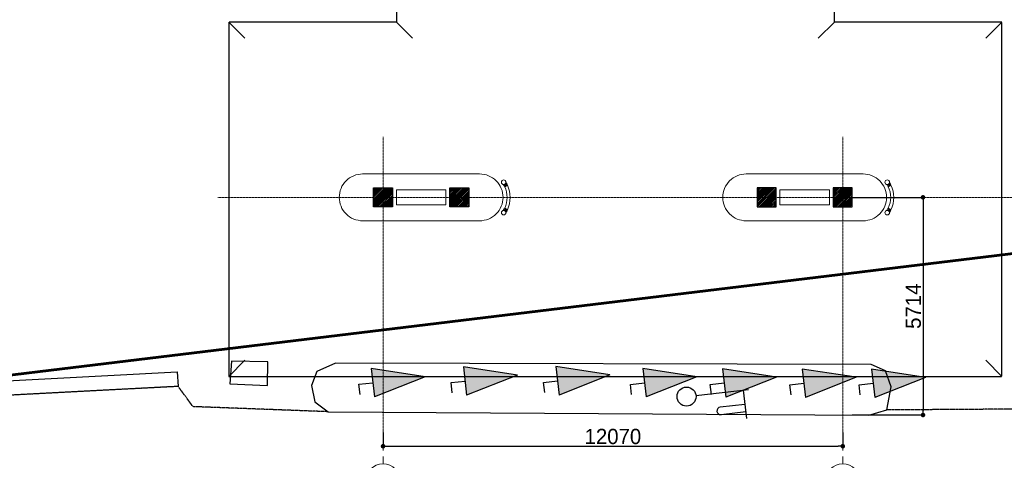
# Model space of a CAD drawing. Header units: feet. Extents: x 1702076 to 1761540, y 4772587 to 4824212.
# Tile 3 of 9: x 1722673 to 1748523, y 4790799 to 4802365. Entities that reach past the tile are written whole.
import ezdxf

# ---------------------------------------------------------------- set-up
doc = ezdxf.new("R2010")
doc.units = ezdxf.units.FT
doc.header["$MEASUREMENT"] = 0
doc.header["$PDMODE"] = 98
doc.header["$PDSIZE"] = 0.3
for name, pattern in [('CENTER2', [1.125, 0.75, -0.125, 0.125, -0.125]), ('DASHED2', [0.375, 0.25, -0.125]), ('HIDDEN-2-1', [3, 2, -1])]:
    doc.linetypes.add(name, pattern=pattern)
for name, color, linetype in [('0001-KOOR', 7, 'Continuous'), ('001-KOOR', 7, 'Continuous'), ('002-BORDUR', 251, 'Continuous'), ('002-SHT', 7, 'HIDDEN-2-1'), ('004-BLANK', 7, 'Continuous'), ('CARCEREBI', 7, 'Continuous'), ('kiparis', 7, 'Continuous'), ('s_sf', 7, 'Continuous'), ('s_tk', 7, 'Continuous'), ('ZOMEBI', 20, 'Continuous')]:
    doc.layers.add(name, color=color, linetype=linetype)
doc.layers.add('001-KR_LINE', color=1, linetype='Continuous', lineweight=60)
doc.layers.add('vid vne razreza', color=7, linetype='Continuous', lineweight=9)
doc.dimstyles.new('ZO M100 Ark', dxfattribs={"dimscale": 8, "dimtxt": 8, "dimasz": 3, "dimexe": 0.5, "dimexo": 0, "dimgap": 2, "dimtad": 1, "dimtoh": 1, "dimdec": 0, "dimlfac": 10, "dimzin": 9, "dimtxsty": 'Standard', "dimblk": 'OBLIQUE', "dimcen": 2.5085, "dimdle": 0.5, "dimclrd": 20, "dimclre": 20, "dimclrt": 20, "dimadec": 0, "dimazin": 0, "dimtfac": 1, "dimtdec": 0, "dimtofl": 0, "dimtmove": 0, "dimatfit": 3, "dimfxl": 1, "dimarcsym": 0})
pattern_1 = [(45, (1733215.84, 4797698.792), (-22.45064, 22.45064), [])]

# ---------------------------------------------------------------- blocks, each defined once
blk = doc.blocks.new('003_kiparis')
at = {"layer": 'kiparis'}
blk.add_hatch(color=96, dxfattribs=at).paths.add_polyline_path([(-0.00075, 0.000735), (0.00075, 0.000735), (0, 0.0035)])
at = {"layer": 'kiparis', "color": 96, "flags": 128}
for points in [[(0, 0.0035), (-0.00075, 0.000735)], [(0, 0.0035), (0.00075, 0.000735)], [(-0.00075, 0.000735), (0.00075, 0.000735)], [(0.000532, 0), (0, 0), (0, 0.000735)]]:
    blk.add_lwpolyline(points, dxfattribs=at)
blk = doc.blocks.new('002_fonarel1')
at = {"layer": '004-BLANK', "flags": 128}
for points in [[(0, 0.0005), (0, 0.003275)], [(0, 0.003), (0.0015, 0.003)], [(0.00075, 0.003), (0.00075, 0.0017)], [(0.00115, 0.003), (0.00115, 0.0017)]]:
    blk.add_lwpolyline(points, dxfattribs=at)
at = {"layer": '004-BLANK'}
blk.add_circle((0, 0), 0.0005, dxfattribs=at)
blk.add_arc((0.00095, 0.0017), 0.0002, 180, 0, dxfattribs=at)
blk = doc.blocks.new('_Dot')
at = {"color": 0, "linetype": 'ByBlock', "lineweight": -2}
blk.add_line((-0.5, 0), (-1, 0), dxfattribs=at)
at = {"color": 0, "linetype": 'ByBlock', "lineweight": 40, "const_width": 0.5}
blk.add_lwpolyline([(-0.25, 0, 1), (0.25, 0, 1)], format="xyb", close=True, dxfattribs=at)
blk = doc.blocks.new('*D5376')
at = {"layer": 'Defpoints', "color": 0, "lineweight": 5, "transparency": 16777216}
for p in [(1732212, 4791530), (1744282, 4791530), (1744282, 4791169)]:
    blk.add_point(p, dxfattribs=at)
at = {"layer": 'ZOMEBI', "color": 5, "lineweight": -2, "transparency": 16777216}
for p, q in [((1732212, 4791530), (1732212, 4791119)), ((1744282, 4791530), (1744282, 4791119)), ((1732332, 4791169), (1744162, 4791169))]:
    blk.add_line(p, q, dxfattribs=at)
at = {"layer": 'ZOMEBI', "color": 5, "lineweight": -2, "transparency": 16777216, "xscale": 120, "yscale": 120, "zscale": 120, "rotation": 180}
blk.add_blockref('_Dot', (1732212, 4791169), dxfattribs=at)
at = {"layer": 'ZOMEBI', "color": 5, "lineweight": -2, "transparency": 16777216, "xscale": 120, "yscale": 120, "zscale": 120}
blk.add_blockref('_Dot', (1744282, 4791169), dxfattribs=at)
at = {"layer": 'ZOMEBI', "color": 5, "lineweight": 5, "transparency": 16777216, "insert": (1738247, 4791422), "char_height": 400, "attachment_point": 5}
blk.add_mtext('12070', dxfattribs=at)
blk = doc.blocks.new('GERZI')
at = {"layer": 'CARCEREBI', "color": 5, "lineweight": 5}
for points in [[(0, 5.8), (0, 3.55)], [(0, 2.85), (0, 2)], [(-2, 0), (-3, 0)], [(2, 0), (3, 0)], [(0, -2), (0, -3)]]:
    blk.add_lwpolyline(points, dxfattribs=at)
blk.add_circle((0, 0), 2, dxfattribs=at)
blk = doc.blocks.new('*D5377')
at = {"layer": 'Defpoints', "color": 0, "lineweight": 5, "transparency": 16777216}
for p in [(1744532, 4797701), (1744532, 4791988), (1746389, 4791988)]:
    blk.add_point(p, dxfattribs=at)
at = {"layer": 'ZOMEBI', "color": 5, "lineweight": -2, "transparency": 16777216}
for p, q in [((1744532, 4797701), (1746439, 4797701)), ((1746389, 4797581), (1746389, 4792108)), ((1744532, 4791988), (1746439, 4791988))]:
    blk.add_line(p, q, dxfattribs=at)
at = {"layer": 'ZOMEBI', "color": 5, "lineweight": -2, "transparency": 16777216, "xscale": 120, "yscale": 120, "zscale": 120}
for p, rotation in [((1746389, 4797701), 90), ((1746389, 4791988), 270)]:
    blk.add_blockref('_Dot', p, dxfattribs=dict(at, rotation=rotation))
at = {"layer": 'ZOMEBI', "color": 5, "lineweight": 5, "transparency": 16777216, "insert": (1746136, 4794844), "char_height": 400, "attachment_point": 5, "rotation": 90}
blk.add_mtext('5714', dxfattribs=at)

msp = doc.modelspace()

# ---------------------------------------------------------------- hatches: boundary and pattern name
at = {"layer": 'vid vne razreza', "lineweight": 9, "ltscale": 0.5}
h = msp.add_hatch(dxfattribs=at)
h.set_pattern_fill('ANSI31', color=256, scale=10)
h.set_pattern_definition(pattern_1)
h.paths.add_polyline_path([(1731962.2, 4797951.2), (1732462.2, 4797951.2), (1732462.2, 4797451.2), (1731962.2, 4797451.2)])
h.paths.add_polyline_path([(1733962.2, 4797951.2), (1734462.2, 4797951.2), (1734462.2, 4797451.2), (1733962.2, 4797451.2)])
h = msp.add_hatch(dxfattribs=at)
h.set_pattern_fill('ANSI31', color=256, scale=10)
h.set_pattern_definition(pattern_1)
h.paths.add_polyline_path([(1744532.2, 4797951.2), (1744032.2, 4797951.2), (1744032.2, 4797451.2), (1744532.2, 4797451.2)])
h.paths.add_polyline_path([(1742532.2, 4797951.2), (1742032.2, 4797951.2), (1742032.2, 4797451.2), (1742532.2, 4797451.2)])

# ---------------------------------------------------------------- linework, layer by layer
at = {"color": 5, "lineweight": 9}
for points in [[(1728162.2, 4802301.2), (1728585, 4801878.4)], [(1732562.2, 4802301.2), (1732985, 4801878.4)], [(1744062.2, 4802301.2), (1743639.3, 4801878.4)], [(1748462.2, 4802301.2), (1748039.3, 4801878.4)], [(1728162.2, 4793001.2), (1728585, 4793424.1)], [(1748462.2, 4793001.2), (1748039.3, 4793424.1)]]:
    msp.add_lwpolyline(points, dxfattribs=at)
at = {"color": 204, "linetype": 'CENTER2', "lineweight": 9, "ltscale": 10}
for points in [[(1732212.2, 4799290.1), (1732212.2, 4791529.7)], [(1744282.2, 4799290.1), (1744282.2, 4791529.7)], [(1727877.5, 4797701.2), (1749148.7, 4797701.2)]]:
    msp.add_lwpolyline(points, dxfattribs=at)
at = {"lineweight": 13, "ltscale": 0.5}
for points in [[(1735440.1, 4798094.2), (1735468.4, 4798044.6), (1735461.2, 4798017.8), (1735417.3, 4797992.8), (1735389.8, 4798000.1), (1735367.8, 4798039.4)], [(1745510.1, 4798094.2), (1745538.4, 4798044.6), (1745531.2, 4798017.8), (1745487.3, 4797992.8), (1745459.8, 4798000.1), (1745437.8, 4798039.4)], [(1735440.1, 4797301.9), (1735468.4, 4797351.5), (1735461.2, 4797378.4), (1735417.3, 4797403.3), (1735389.8, 4797396), (1735367.8, 4797356.8)], [(1745510.1, 4797301.9), (1745538.4, 4797351.5), (1745531.2, 4797378.4), (1745487.3, 4797403.3), (1745459.8, 4797396), (1745437.8, 4797356.8)]]:
    msp.add_lwpolyline(points, dxfattribs=at)
at = {"lineweight": 30, "ltscale": 0.5}
for points in [[(1731962.2, 4797951.2), (1732462.2, 4797951.2), (1732462.2, 4797451.2), (1731962.2, 4797451.2)], [(1733962.2, 4797951.2), (1734462.2, 4797951.2), (1734462.2, 4797451.2), (1733962.2, 4797451.2)], [(1742532.2, 4797951.2), (1742032.2, 4797951.2), (1742032.2, 4797451.2), (1742532.2, 4797451.2)], [(1744532.2, 4797951.2), (1744032.2, 4797951.2), (1744032.2, 4797451.2), (1744532.2, 4797451.2)]]:
    msp.add_lwpolyline(points, close=True, dxfattribs=at)
at = {"lineweight": 13, "ltscale": 0.5}
for points in [[(1735403.3, 4797996.5), (1735410.8, 4797983.3), (1735471.9, 4798018.1), (1735464.8, 4798031.2), (1735461.2, 4798017.8), (1735417.3, 4797992.8)], [(1745473.3, 4797996.5), (1745480.8, 4797983.3), (1745541.9, 4798018.1), (1745534.8, 4798031.2), (1745531.2, 4798017.8), (1745487.3, 4797992.8)], [(1735403.3, 4797399.6), (1735410.8, 4797412.8), (1735471.9, 4797378), (1735464.8, 4797364.9), (1735461.2, 4797378.4), (1735417.3, 4797403.3)], [(1745473.3, 4797399.6), (1745480.8, 4797412.8), (1745541.9, 4797378), (1745534.8, 4797364.9), (1745531.2, 4797378.4), (1745487.3, 4797403.3)]]:
    msp.add_lwpolyline(points, close=True, dxfattribs=at)
for points in [[(1735406.1, 4797980.6), (1735475.7, 4798020.3, -0.2302769), (1735475.7, 4797375.8), (1735406.1, 4797415.5, 0.2258982), (1735406.1, 4797980.6, 3.7186185)], [(1745476.1, 4797980.6), (1745545.7, 4798020.3, -0.2302769), (1745545.7, 4797375.8), (1745476.1, 4797415.5, 0.2258982), (1745476.1, 4797980.6, 3.7186185)]]:
    msp.add_lwpolyline(points, format="xyb", dxfattribs=at)
for centre, radius in [((1735380.2, 4798098.1), 60), ((1745450.2, 4798098.1), 60), ((1735427, 4798029.7), 14.8), ((1745497, 4798029.7), 14.8), ((1735380.2, 4797298.1), 60), ((1735427, 4797366.4), 15.8), ((1745450.2, 4797298.1), 60), ((1745497, 4797366.4), 15.8)]:
    msp.add_circle(centre, radius, dxfattribs=at)
at = {"layer": '0001-KOOR', "lineweight": 9}
for points in [[(1731677.2, 4797086.2), (1734747.2, 4797086.2, 0.4142136), (1735362.2, 4797701.2), (1735362.2, 4797701.2, 0.4142136), (1734747.2, 4798316.2), (1731677.2, 4798316.2, 0.4142136), (1731062.2, 4797701.2), (1731062.2, 4797701.2, 0.4142136)], [(1744817.2, 4797086.2), (1741747.2, 4797086.2, -0.4142136), (1741132.2, 4797701.2), (1741132.2, 4797701.2, -0.4142136), (1741747.2, 4798316.2), (1744817.2, 4798316.2, -0.4142136), (1745432.2, 4797701.2), (1745432.2, 4797701.2, -0.4142136)]]:
    msp.add_lwpolyline(points, format="xyb", close=True, dxfattribs=at)
for points in [[(1732562.2, 4797501.2), (1733862.2, 4797501.2), (1733862.2, 4797901.2), (1732562.2, 4797901.2)], [(1743932.2, 4797501.2), (1742632.2, 4797501.2), (1742632.2, 4797901.2), (1743932.2, 4797901.2)]]:
    msp.add_lwpolyline(points, close=True, dxfattribs=at)
at = {"layer": '001-KOOR', "color": 140}
for points in [[(1729188.6, 4793381.6), (1728237.1, 4793402.8), (1728192.4, 4792803.2), (1729181.9, 4792766.2)], [(1726810.5, 4793117.9), (1726834.6, 4792738.4), (1713440.5, 4792039.5), (1713403.7, 4792410.3)]]:
    msp.add_lwpolyline(points, close=True, dxfattribs=at)
at = {"layer": '001-KR_LINE'}
msp.add_lwpolyline([(1711260.3, 4799178.7), (1713594.2, 4801707.5), (1724947.4, 4812656.3), (1737896.4, 4814341.2), (1738171.2, 4814161.8), (1746015, 4809183.2), (1755677, 4803041.6), (1755743.8, 4800040), (1755905.9, 4797091.6), (1712015.3, 4791772.5), (1711803.6, 4793916.2), (1711619.8, 4795476.1)], close=True, dxfattribs=at)
at = {"layer": '002-BORDUR'}
msp.add_lwpolyline([(1730966.5, 4793347.3), (1730475.4, 4793127), (1730336.3, 4792765.8), (1730425.5, 4792337), (1730775.9, 4792073.6), (1744964.9, 4791984.8), (1745442, 4792120.2), (1745553, 4792726), (1745401.9, 4793151.7), (1745030, 4793309.3)], close=True, dxfattribs=at)
at = {"layer": '002-SHT', "color": 5, "linetype": 'DASHED2', "lineweight": 30}
msp.add_lwpolyline([(1732562.2, 4802301.2), (1728162.2, 4802301.2), (1728162.2, 4793001.2), (1748462.2, 4793001.2), (1748462.2, 4802301.2), (1744062.2, 4802301.2), (1744062.2, 4806201.2), (1732562.2, 4806201.2)], close=True, dxfattribs=at)
at = {"layer": '002-SHT', "ltscale": 0.3}
for points in [[(1760597.6, 4799184.2), (1758628.2, 4792698.7), (1752472.5, 4792166.4), (1745442, 4792120.2)], [(1730775.9, 4792073.6), (1727222.1, 4792206.8), (1726834.6, 4792738.4), (1713440.5, 4792039.5), (1712921.4, 4792038.7)]]:
    msp.add_lwpolyline(points, dxfattribs=at)

# ---------------------------------------------------------------- block references
at = {"color": 3, "lineweight": 5, "xscale": -226.7481600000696, "yscale": 226.7481600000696, "zscale": 226.7481600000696}
for p in [(1732212.2, 4790250.1), (1744282.2, 4790250.1)]:
    msp.add_blockref('GERZI', p, dxfattribs=at)
at = {"layer": 's_sf', "xscale": 500000.0000000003, "yscale": 500000.0000000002, "zscale": 1000, "rotation": 276.4406429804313}
msp.add_blockref('002_fonarel1', (1740180, 4792471.7), dxfattribs=at)
at = {"layer": 's_tk', "xscale": 500000.0000000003, "yscale": 500000.0000000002, "zscale": 1000, "rotation": 276.4406429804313}
for p in [(1731581.1, 4792794.6), (1733999.3, 4792838.2), (1736427.7, 4792843.2), (1738709.8, 4792792.4), (1740804.3, 4792787.8), (1742896.3, 4792780.5), (1744713, 4792779.3)]:
    msp.add_blockref('003_kiparis', p, dxfattribs=at)

# ---------------------------------------------------------------- dimensions: what is measured, and where the dimension line sits
at = {"layer": 'ZOMEBI', "color": 3, "lineweight": 5}
dim = msp.add_linear_dim(base=(1746388.7, 4791987.5), p1=(1744532.2, 4797701.2), p2=(1744532.2, 4791987.5), angle=90, dimstyle='ZO M100 Ark', override={"dimscale": 100, "dimtxt": 4, "dimasz": 1.2, "dimgap": 0.5, "dimlfac": 1, "dimblk1": 'Dot', "dimblk2": 'Dot', "dimsah": 1, "dimclrd": 5, "dimclre": 5, "dimclrt": 5, "dimfxl": 0.18, "dimarcsym": 1}, dxfattribs=at)
dim.commit()
dim.dimension.update_dxf_attribs({"geometry": '*D5377', "text_midpoint": (1746135.7, 4794844.4)})
dim = msp.add_linear_dim(base=(1744282.2, 4791169.4), p1=(1732212.2, 4791529.7), p2=(1744282.2, 4791529.7), dimstyle='ZO M100 Ark', override={"dimscale": 100, "dimtxt": 4, "dimasz": 1.2, "dimgap": 0.5, "dimlfac": 1, "dimblk1": 'Dot', "dimblk2": 'Dot', "dimsah": 1, "dimclrd": 5, "dimclre": 5, "dimclrt": 5, "dimfxl": 0.18, "dimarcsym": 1}, dxfattribs=at)
dim.commit()
dim.dimension.update_dxf_attribs({"geometry": '*D5376', "text_midpoint": (1738247.2, 4791422.5)})

doc.saveas('drawing.dxf')
